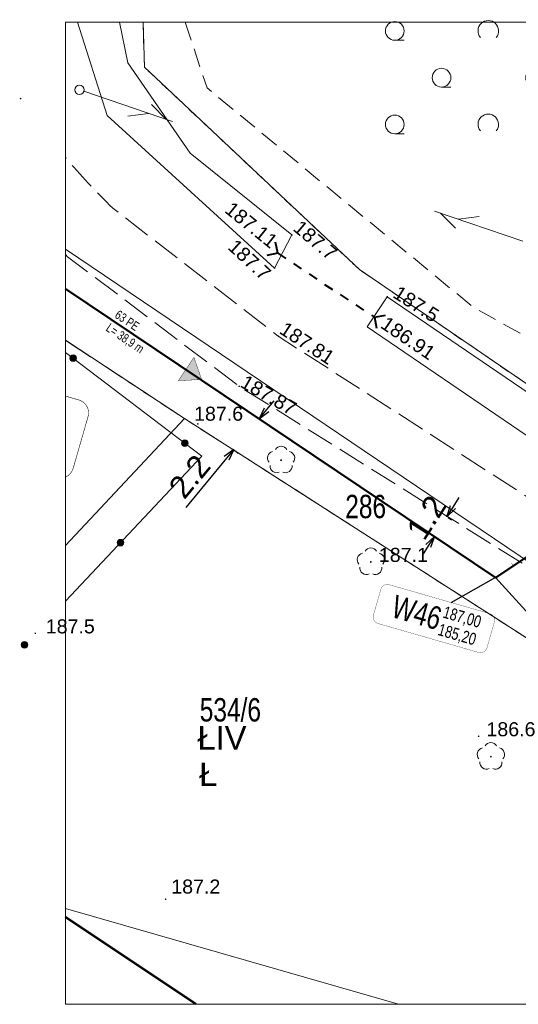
# Model space of a CAD drawing. Header units: metres. Extents: x 7482748 to 7484637, y 5684406 to 5687014.
# Tile 168 of 180: x 7484076 to 7484102, y 5685369 to 5685422. Entities that reach past the tile are written whole.
import ezdxf
from ezdxf.enums import TextEntityAlignment as Align
from ezdxf.lldxf.tags import DXFTag

# ---------------------------------------------------------------- set-up
doc = ezdxf.new("R2010")
doc.units = ezdxf.units.M
doc.header["$MEASUREMENT"] = 0
for name, pattern in [('KTJZ01_500', [2, 1.5, -0.5]), ('l217_500', [2, 1.5, -0.5]), ('l218_500', [1, 0.5, -0.5]), ('PTTL_500', [1.5, 1, -0.5])]:
    doc.linetypes.add(name, pattern=pattern)
for name, color, linetype, lineweight in [('.domiar', 250, 'Continuous', 9), ('.ks tłoczny', 104, 'Continuous', 50), ('_Dzialki', 7, 'Continuous', 0), ('_Dzialki_opis', 7, 'Continuous', 0), ('_Kontury', 7, 'Continuous', 0), ('_Kontury_opis', 7, 'Continuous', 0), ('_Uzytki', 7, 'Continuous', 0), ('_Uzytki_opis', 7, 'Continuous', 0), ('_Zakres2', 7, 'Continuous', 0), ('BUIB05_01', 7, 'Continuous', 40), ('GES__SUSM04_01P', 7, 'Continuous', 13), ('KTOK05_01', 7, 'Continuous', 13), ('PTTL04_P', 7, 'Continuous', 13), ('RTPW01_P', 7, 'Continuous', 0), ('RTPW02_P', 7, 'Continuous', 0), ('SUPT_L_0', 30, 'Continuous', 13)]:
    doc.layers.add(name, color=color, linetype=linetype, lineweight=lineweight)
doc.layers.add('_ramki_nieplotowane', color=7, linetype='Continuous', lineweight=0, plot=False)
doc.layers.add('GES__SUPW_01_pL', color=5, linetype='Continuous', lineweight=13, true_color=0x0000ff)
doc.layers.add('OBOP02_01', color=7, linetype='Continuous', lineweight=13, true_color=0x008000)
doc.layers.add('IS_kanalizacja_sanitarna', color=7, linetype='SOLID', true_color=0x000000)
doc.layers.add('IS_Opisy_działek_Net', color=7, linetype='SOLID', true_color=0x000000)
doc.layers.add('IS_Węzeł_sieci_kanalizacyjnej_-_opisy', color=7, linetype='Continuous')
for name, color, linetype, lineweight, transparency in [('KTJZ01_O', 7, 'KTJZ01_500', 13, 0.5), ('PTRW02_O', 7, 'Continuous', 13, 0.5), ('PTTL04_O', 7, 'PTTL_500', 13, 0.5), ('RTPW01_G', 7, 'Continuous', 13, 0.25), ('RTPW02_G', 7, 'Continuous', 13, 0.25)]:
    doc.layers.add(name, color=color, linetype=linetype, lineweight=lineweight, transparency=transparency)
doc.styles.get("Standard").update_dxf_attribs({"font": 'simplex.shx', "width": 0.75})
doc.styles.add('STYL_ARIAL', font='simplex.shx', dxfattribs={"width": 0.75, "oblique": 0.1})
doc.styles.add('Style-Arial', font='arial.ttf')
tags = doc.linetypes.add('SOLID', pattern=[10, 10, 0]).pattern_tags.tags
tags[6:7] = [DXFTag(74, 4), DXFTag(75, 0), DXFTag(340, '0'), DXFTag(46, 0.0), DXFTag(50, 0.0), DXFTag(44, 0.0), DXFTag(45, 0.0)]
tags[4:5] = [DXFTag(74, 4), DXFTag(75, 0), DXFTag(340, '0'), DXFTag(46, 0.0), DXFTag(50, 0.0), DXFTag(44, 0.0), DXFTag(45, 0.0)]
doc.dimstyles.get("Standard").update_dxf_attribs({"dimtxt": 0.18, "dimasz": 0.18, "dimexe": 0.18, "dimexo": 0.0625, "dimgap": 0.09, "dimtad": 0, "dimtih": 1, "dimtoh": 1, "dimdec": 4, "dimzin": 0, "dimdsep": 46, "dimtxsty": 'Standard', "dimcen": 0.09, "dimadec": 0, "dimazin": 0, "dimtfac": 1, "dimtdec": 4, "dimtofl": 0, "dimtmove": 0, "dimatfit": 3, "dimfxl": 0, "dimtolj": 1, "dimtzin": 0, "dimarcsym": 0})

# ---------------------------------------------------------------- blocks, each defined once
blk = doc.blocks.new('OBOP02_01')
at = {"layer": 'OBOP02_01', "linetype": 'Continuous', "lineweight": 13}
h = blk.add_hatch(color=256, dxfattribs=at)
edge = h.paths.add_edge_path()
edge.add_arc((0, 0), 0.05, 0, 360)
for centre, start, end in [((0, 0.4), 30, 150), ((-0.38, 0.12), 102, 222), ((0.38, 0.12), 318, 78), ((-0.24, -0.32), 174, 294), ((0.24, -0.32), 246, 6)]:
    blk.add_arc(centre, 0.35, start, end, dxfattribs=at)
blk = doc.blocks.new('RTPW01')
at = {"layer": 'RTPW01_P', "linetype": 'Continuous', "lineweight": 0}
h = blk.add_hatch(color=256, dxfattribs=at)
edge = h.paths.add_edge_path()
edge.add_arc((0, 0), 0.045, 0, 360)
blk = doc.blocks.new('RTPW01_1')
at = {"layer": 'RTPW02_P', "linetype": 'Continuous', "lineweight": 0}
h = blk.add_hatch(color=256, dxfattribs=at)
edge = h.paths.add_edge_path()
edge.add_arc((0, 0), 0.045, 0, 360)
blk = doc.blocks.new('RTPW01_2')
at = {"layer": 'RTPW01_P', "linetype": 'Continuous', "lineweight": 0}
h = blk.add_hatch(color=256, dxfattribs=at)
edge = h.paths.add_edge_path()
edge.add_arc((0, 0), 0.045, 0, 360)
blk = doc.blocks.new('RTPW01_3')
at = {"layer": 'RTPW02_P', "linetype": 'Continuous', "lineweight": 0}
h = blk.add_hatch(color=256, dxfattribs=at)
edge = h.paths.add_edge_path()
edge.add_arc((0, 0), 0.045, 0, 360)
blk = doc.blocks.new('PTTL04_1')
at = {"layer": 'PTTL04_P', "linetype": 'Continuous', "lineweight": 13}
for p, q in [((-5, 2), (-4.5, 2)), ((5, 2), (5.5, 2)), ((-2.5, -0.5), (-2, -0.5)), ((2.5, -0.5), (3, -0.5)), ((-5, -3), (-4.5, -3)), ((5, -3), (5.5, -3))]:
    blk.add_line(p, q, dxfattribs=at)
for centre in [(-5, 2.5), (5, 2.5), (-2.5, 0), (2.5, 0), (-5, -2.5), (5, -2.5)]:
    blk.add_circle(centre, 0.5, dxfattribs=at)
for centre in [(0, 2.5), (0, -2.5)]:
    blk.add_arc(centre, 0.55, 320.48, 219.52, dxfattribs=at)
blk = doc.blocks.new('OBOP02_01_35')
at = {"layer": 'OBOP02_01', "linetype": 'Continuous', "lineweight": 13}
h = blk.add_hatch(color=256, dxfattribs=at)
edge = h.paths.add_edge_path()
edge.add_arc((0, 0), 0.05, 0, 360)
for centre, start, end in [((0, 0.4), 30, 150), ((-0.38, 0.12), 102, 222), ((0.38, 0.12), 318, 78), ((-0.24, -0.32), 174, 294), ((0.24, -0.32), 246, 6)]:
    blk.add_arc(centre, 0.35, start, end, dxfattribs=at)
blk = doc.blocks.new('SUSM04_01')
at = {"layer": 'GES__SUSM04_01P', "linetype": 'Continuous', "lineweight": 13}
blk.add_circle((0, 0), 0.25, dxfattribs=at)
blk = doc.blocks.new('TerminatorOpen_0.5')
at = {"color": 0, "linetype": 'ByBlock', "lineweight": -2}
for q in [(-1, 0.25), (-1, 0), (-1, -0.25)]:
    blk.add_line((0, 0), q, dxfattribs=at)
blk = doc.blocks.new('*D1007')
at = {"layer": '.domiar', "color": 0, "linetype": 'Continuous', "lineweight": -2, "transparency": 16777216}
for p, q in [((7484098.939, 5685395.986), (7484099.267, 5685396.5)), ((7484098.677, 5685395.429), (7484098.864, 5685395.31)), ((7484098.007, 5685394.379), (7484098.193, 5685394.26)), ((7484097.612, 5685393.907), (7484097.284, 5685393.393))]:
    blk.add_line(p, q, dxfattribs=at)
at = {"layer": 'Defpoints', "color": 0, "linetype": 'Continuous', "transparency": 16777216}
for p in [(7484098.425, 5685395.59), (7484098.611, 5685395.471), (7484097.754, 5685394.54)]:
    blk.add_point(p, dxfattribs=at)
at = {"layer": '.domiar', "color": 0, "linetype": 'Continuous', "lineweight": -2, "transparency": 16777216, "xscale": 0.61, "yscale": 0.61, "zscale": 0.61}
for p, rotation in [((7484098.611, 5685395.471), 237.4493592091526), ((7484097.941, 5685394.422), 57.4493592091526)]:
    blk.add_blockref('TerminatorOpen_0.5', p, dxfattribs=dict(at, rotation=rotation))
at = {"layer": '.domiar', "color": 0, "linetype": 'Continuous', "transparency": 16777216, "insert": (7484097.515, 5685395.432), "char_height": 1.2, "attachment_point": 5, "rotation": 57.4494, "style": 'Style-Arial'}
blk.add_mtext('\\A1;1.2', dxfattribs=at)
blk = doc.blocks.new('*D1008')
at = {"layer": '.domiar', "color": 0, "linetype": 'Continuous', "lineweight": -2, "transparency": 16777216}
for p, q in [((7484088.978, 5685401.202), (7484089.367, 5685401.673)), ((7484088.705, 5685400.637), (7484088.821, 5685400.541)), ((7484087.329, 5685398.971), (7484087.444, 5685398.876)), ((7484086.824, 5685398.597), (7484084.656, 5685395.974))]:
    blk.add_line(p, q, dxfattribs=at)
at = {"layer": 'Defpoints', "color": 0, "linetype": 'Continuous', "transparency": 16777216}
for p in [(7484088.474, 5685400.828), (7484087.097, 5685399.162), (7484087.213, 5685399.067)]:
    blk.add_point(p, dxfattribs=at)
at = {"layer": '.domiar', "color": 0, "linetype": 'Continuous', "lineweight": -2, "transparency": 16777216, "xscale": 0.61, "yscale": 0.61, "zscale": 0.61}
for p, rotation in [((7484088.589, 5685400.732), 230.4232340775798), ((7484087.213, 5685399.067), 50.42323407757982)]:
    blk.add_blockref('TerminatorOpen_0.5', p, dxfattribs=dict(at, rotation=rotation))
at = {"layer": '.domiar', "color": 0, "linetype": 'Continuous', "transparency": 16777216, "insert": (7484084.85, 5685397.625), "char_height": 1.2, "attachment_point": 5, "rotation": 50.4232, "style": 'Style-Arial'}
blk.add_mtext('\\A1;2.2', dxfattribs=at)

msp = doc.modelspace()

# ---------------------------------------------------------------- hatches: boundary and pattern name
at = {"layer": 'IS_kanalizacja_sanitarna', "linetype": 'Continuous', "ltscale": 0.01}
msp.add_hatch(color=256, dxfattribs=at).paths.add_polyline_path([(7484085.49646, 5685402.80996), (7484085.08522, 5685403.99037), (7484084.24811, 5685402.74569)])
at = {"layer": 'KTOK05_01', "linetype": 'Continuous', "lineweight": 13}
h = msp.add_hatch(color=256, dxfattribs=at)
edge = h.paths.add_edge_path()
edge.add_arc((7484078.62548, 5685403.9445), 0.175, 0, 360)
h = msp.add_hatch(color=256, dxfattribs=at)
edge = h.paths.add_edge_path()
edge.add_arc((7484084.59491, 5685399.40403), 0.175, 0, 360)
h = msp.add_hatch(color=256, dxfattribs=at)
edge = h.paths.add_edge_path()
edge.add_arc((7484081.16491, 5685394.08353), 0.175, 0, 360)
h = msp.add_hatch(color=256, dxfattribs=at)
edge = h.paths.add_edge_path()
edge.add_arc((7484076.02557, 5685388.62119), 0.175, 0, 360)

# ---------------------------------------------------------------- linework, layer by layer
at = {"layer": '.domiar', "linetype": 'Continuous'}
for points in [[(7484078.21605, 5685421.90405), (7484078.21605, 5685369.40405), (7484152.46605, 5685369.40405), (7484152.46605, 5685421.90405), (7484078.21605, 5685421.90405)], [(7484101.21373, 5685392.21829), (7484103.18226, 5685390.04855), (7484106.35749, 5685390.04855)]]:
    msp.add_lwpolyline(points, dxfattribs=at)
at = {"layer": '.ks tłoczny', "linetype": 'Continuous'}
msp.add_lwpolyline([(7484101.22463, 5685392.21096), (7484078.21605, 5685407.66389)], dxfattribs=at)
at = {"layer": '.ks tłoczny', "color": 111, "linetype": 'Continuous', "true_color": 0x70ffb8}
msp.add_lwpolyline([(7484101.22092, 5685392.23083), (7484110.5742, 5685398.44554)], dxfattribs=at)
at = {"layer": '_Dzialki', "color": 96, "linetype": 'Continuous', "true_color": 0x008000, "flags": 128}
for points in [[(7484082.43344, 5685419.50537), (7484082.36698, 5685421.90405)], [(7484093.93344, 5685408.68537), (7484082.43344, 5685419.50537)], [(7484118.40344, 5685391.95537), (7484093.93344, 5685408.68537)], [(7484084.57344, 5685400.72537), (7484078.21605, 5685404.90436)], [(7484078.21605, 5685393.94189), (7484084.57344, 5685400.72537)], [(7484115.34344, 5685380.99537), (7484084.57344, 5685400.72537)]]:
    msp.add_lwpolyline(points, dxfattribs=at)
at = {"layer": '_Kontury', "color": 96, "linetype": 'l217_500', "true_color": 0x008000, "flags": 128}
for points in [[(7484084.57344, 5685400.72537), (7484078.21605, 5685404.90436)], [(7484115.34344, 5685380.99537), (7484084.57344, 5685400.72537)]]:
    msp.add_lwpolyline(points, dxfattribs=at)
at = {"layer": '_ramki_nieplotowane', "color": 3, "linetype": 'Continuous', "lineweight": 0, "flags": 128}
msp.add_lwpolyline([(7484096.02648, 5685369.40405), (7484078.21605, 5685374.52225)], dxfattribs=at)
at = {"layer": '_Uzytki', "color": 96, "linetype": 'l218_500', "true_color": 0x008000, "flags": 128}
for points in [[(7484082.43344, 5685419.50537), (7484082.36698, 5685421.90405)], [(7484093.93344, 5685408.68537), (7484082.43344, 5685419.50537)], [(7484118.40344, 5685391.95537), (7484093.93344, 5685408.68537)], [(7484078.21605, 5685404.90436), (7484084.57344, 5685400.72537)], [(7484084.57344, 5685400.72537), (7484115.34344, 5685380.99537)]]:
    msp.add_lwpolyline(points, dxfattribs=at)
at = {"layer": '_Zakres2', "color": 250, "linetype": 'Continuous', "lineweight": 53, "flags": 128}
msp.add_lwpolyline([(7484085.18099, 5685369.40405), (7484078.21605, 5685374.05428)], dxfattribs=at)
at = {"layer": 'BUIB05_01', "linetype": 'Continuous', "lineweight": 40}
for p, q in [((7484089.57344, 5685409.55537), (7484089.45344, 5685410.14537)), ((7484089.57344, 5685409.55537), (7484088.98344, 5685409.43537)), ((7484089.57344, 5685409.55537), (7484089.99344, 5685409.27537)), ((7484090.40344, 5685409.00537), (7484090.82344, 5685408.72537)), ((7484091.24344, 5685408.45537), (7484091.65344, 5685408.17537)), ((7484092.07344, 5685407.89537), (7484092.49344, 5685407.62537)), ((7484092.90344, 5685407.34537), (7484093.32344, 5685407.06537)), ((7484093.74344, 5685406.79537), (7484094.15344, 5685406.51537)), ((7484094.57344, 5685406.24537), (7484094.73344, 5685406.13537)), ((7484094.73344, 5685406.13537), (7484095.32344, 5685406.25537)), ((7484094.73344, 5685406.13537), (7484094.85344, 5685405.54537))]:
    msp.add_line(p, q, dxfattribs=at)
at = {"layer": 'GES__SUPW_01_pL', "linetype": 'Continuous', "lineweight": 13, "flags": 128}
msp.add_lwpolyline([(7484126.28197, 5685369.40405), (7484117.12344, 5685383.50537), (7484078.21605, 5685409.77203)], dxfattribs=at)
at = {"layer": 'IS_kanalizacja_sanitarna', "linetype": 'Continuous', "ltscale": 0.01, "const_width": 0.02}
for points in [[(7484085.49646, 5685402.80996), (7484085.08522, 5685403.99037), (7484084.24811, 5685402.74569), (7484085.49646, 5685402.80996)], [(7484102.18466, 5685392.84022), (7484102.0646, 5685393.00017)]]:
    msp.add_lwpolyline(points, dxfattribs=at)
at = {"layer": 'IS_Węzeł_sieci_kanalizacyjnej_-_opisy', "color": 18, "linetype": 'SOLID', "ltscale": 0.01, "true_color": 0x000000}
for points, const_width in [([(7484078.21605, 5685397.59294, 0.22585102), (7484078.62625, 5685398.05635), (7484079.42306, 5685400.82393, 0.414214), (7484078.93036, 5685401.71503), (7484078.21605, 5685401.92068, 0.414214)], 0.03), ([(7484094.92833, 5685389.76295), (7484100.30494, 5685388.215, 0.414214), (7484100.75048, 5685388.46134), (7484101.14889, 5685389.84513, 0.414214), (7484100.90254, 5685390.29068), (7484095.52594, 5685391.83864, 0.414214), (7484095.08039, 5685391.59229), (7484094.68199, 5685390.2085, 0.414214), (7484094.92833, 5685389.76295)], 0.015)]:
    msp.add_lwpolyline(points, format="xyb", dxfattribs=dict(at, const_width=const_width))
msp.add_lwpolyline([(7484098.83896, 5685390.8848), (7484101.21834, 5685392.23441)], dxfattribs=at)
at = {"layer": 'KTJZ01_O', "linetype": 'KTJZ01_500', "lineweight": 13, "flags": 128}
msp.add_lwpolyline([(7484078.21605, 5685409.4877), (7484078.33344, 5685409.37537), (7484087.50344, 5685402.44537), (7484105.49344, 5685391.19537), (7484113.44344, 5685387.57537), (7484114.14344, 5685390.38537), (7484105.01344, 5685395.17537), (7484089.59344, 5685405.12537), (7484080.74344, 5685411.97537, -0.02413727), (7484078.21605, 5685414.67796)], format="xyb", dxfattribs=at)
at = {"layer": 'KTOK05_01', "linetype": 'Continuous', "lineweight": 13, "flags": 128}
msp.add_lwpolyline([(7484078.21605, 5685404.25593), (7484085.51344, 5685398.70537), (7484078.21605, 5685390.94932)], dxfattribs=at)
at = {"layer": 'KTOK05_01', "linetype": 'Continuous', "lineweight": 13}
for centre in [(7484078.62344, 5685403.94537), (7484084.59344, 5685399.40537), (7484081.16344, 5685394.08537), (7484076.02344, 5685388.62537)]:
    msp.add_circle(centre, 0.175, dxfattribs=at)
at = {"layer": 'PTRW02_O', "linetype": 'Continuous', "lineweight": 13, "flags": 128}
for points in [[(7484078.857, 5685421.90405), (7484080.44344, 5685416.91537), (7484089.39344, 5685408.76537), (7484090.32344, 5685410.53537), (7484084.88344, 5685414.91537), (7484081.55344, 5685419.73537), (7484081.11306, 5685421.90405)], [(7484114.37087, 5685421.90405), (7484116.60344, 5685401.22537), (7484117.06344, 5685394.79537), (7484111.04344, 5685396.58537), (7484095.42344, 5685407.23537), (7484094.34344, 5685405.62537), (7484105.70344, 5685397.88537), (7484115.85344, 5685392.07537), (7484118.05344, 5685391.02537), (7484120.11344, 5685392.87537), (7484118.40344, 5685402.52537), (7484116.04649, 5685421.90405)]]:
    msp.add_lwpolyline(points, dxfattribs=at)
at = {"layer": 'PTTL04_O', "linetype": 'PTTL_500', "lineweight": 13, "flags": 128}
msp.add_lwpolyline([(7484084.61534, 5685421.90405), (7484085.78344, 5685418.39537), (7484100.04344, 5685406.65537), (7484113.99344, 5685398.91537), (7484111.98598, 5685421.90405)], dxfattribs=at)
at = {"layer": 'SUPT_L_0', "linetype": 'Continuous'}
for p, q in [((7484083.93344, 5685416.59537), (7484079.20344, 5685418.21537)), ((7484083.60344, 5685416.71537), (7484082.81344, 5685417.50537)), ((7484082.65344, 5685417.03537), (7484081.54344, 5685416.88537)), ((7484102.67344, 5685410.19537), (7484097.94344, 5685411.81537)), ((7484099.06344, 5685410.90537), (7484098.27344, 5685411.69537)), ((7484100.33344, 5685411.52537), (7484099.22344, 5685411.37537))]:
    msp.add_line(p, q, dxfattribs=at)

# ---------------------------------------------------------------- block references
at = {"layer": 'GES__SUSM04_01P', "linetype": 'Continuous', "lineweight": 13}
msp.add_blockref('SUSM04_01', (7484078.96344, 5685418.29537), dxfattribs=at)
at = {"layer": 'OBOP02_01', "linetype": 'Continuous', "lineweight": 13}
for name, p in [('OBOP02_01_35', (7484089.74344, 5685398.49537)), ('OBOP02_01_35', (7484094.54344, 5685393.05537)), ('OBOP02_01', (7484100.96344, 5685382.64537))]:
    msp.add_blockref(name, p, dxfattribs=at)
at = {"layer": 'PTTL04_P', "linetype": 'Continuous', "lineweight": 13}
msp.add_blockref('PTTL04_1', (7484100.82344, 5685418.94537), dxfattribs=at)
at = {"layer": 'RTPW01_P', "linetype": 'Continuous', "lineweight": 0}
for name, p in [('RTPW01_2', (7484090.32344, 5685410.53537)), ('RTPW01_2', (7484089.39344, 5685408.76537)), ('RTPW01_2', (7484095.42344, 5685407.23537)), ('RTPW01', (7484085.29344, 5685400.43537)), ('RTPW01_2', (7484094.54344, 5685393.05537)), ('RTPW01_2', (7484076.60344, 5685389.23537)), ('RTPW01_2', (7484100.30344, 5685383.73537)), ('RTPW01', (7484083.57344, 5685375.02537))]:
    msp.add_blockref(name, p, dxfattribs=at)
at = {"layer": 'RTPW02_P', "linetype": 'Continuous', "lineweight": 0}
for name, p in [('RTPW01_1', (7484075.81344, 5685417.82537)), ('RTPW01_3', (7484089.57344, 5685409.55537)), ('RTPW01_3', (7484094.73344, 5685406.13537)), ('RTPW01_1', (7484089.59344, 5685405.12537)), ('RTPW01_1', (7484087.50344, 5685402.44537))]:
    msp.add_blockref(name, p, dxfattribs=at)

# ---------------------------------------------------------------- texts
at = {"layer": '_Dzialki_opis', "color": 96, "true_color": 0x008000, "char_height": 1.25, "attachment_point": 7, "line_spacing_factor": 0.6, "style": 'STYL_ARIAL'}
for s, insert in [('\\fArial|b0|i0|c238238|p39;286', (7484093.17344, 5685395.37537)), ('\\fArial|b0|i0|c238238|p39;534/6', (7484085.39344, 5685384.50537))]:
    msp.add_mtext(s, dxfattribs=dict(at, insert=insert))
at = {"layer": '_Kontury_opis', "color": 96, "linetype": 'Continuous', "lineweight": 13, "true_color": 0x008000, "style": 'Style-Arial'}
msp.add_text('ŁIV', height=1.25, dxfattribs=at).set_placement((7484085.27344, 5685383.02537))
at = {"layer": '_Uzytki_opis', "color": 96, "linetype": 'Continuous', "lineweight": 13, "true_color": 0x008000, "style": 'Style-Arial'}
msp.add_text('Ł', height=1.25, dxfattribs=at).set_placement((7484085.36344, 5685381.07537))
at = {"layer": 'IS_Opisy_działek_Net', "linetype": 'Continuous', "ltscale": 0.01, "char_height": 0.4824, "rotation": 326.038549}
for s, insert, attachment_point in [('{\\fArial|b0|i0|c238|p34;63 PE}', (7484080.80634, 5685406.14587), 7), ('\\fArial|b0|i0;L= 38,9 m', (7484080.60523, 5685405.84728), 1)]:
    msp.add_mtext(s, dxfattribs=dict(at, insert=insert, attachment_point=attachment_point))
at = {"layer": 'IS_Węzeł_sieci_kanalizacyjnej_-_opisy', "color": 18, "linetype": 'SOLID', "ltscale": 0.01, "true_color": 0x000000, "rotation": 343.938549}
for s, insert, char_height, attachment_point in [('\\fArial|b0|i0;W46', (7484098.09283, 5685389.38696), 1.224, 9), ('\\fArial|b0|i0;187,00', (7484098.31452, 5685389.97623), 0.6444, 7), ('\\fArial|b0|i0;185,20', (7484098.25775, 5685389.77904), 0.6444, 1)]:
    msp.add_mtext(s, dxfattribs=dict(at, insert=insert, char_height=char_height, attachment_point=attachment_point))
at = {"layer": 'RTPW01_G', "linetype": 'Continuous', "lineweight": 13, "style": 'Style-Arial'}
for s, rotation, p in [('187.7', 319.81, (7484090.33344, 5685410.81537)), ('187.7', 317.24, (7484086.84344, 5685409.82537)), ('187.5', 327.45, (7484095.66344, 5685407.23537))]:
    msp.add_text(s, height=0.75, rotation=rotation, dxfattribs=at).set_placement(p)
msp.add_text('187.6', height=0.75, dxfattribs=at).set_placement((7484087.71344, 5685401.35537), align=Align.TOP_RIGHT)
for s, p in [('187.1', (7484094.97344, 5685393.05537)), ('187.5', (7484077.16344, 5685389.23537)), ('186.6', (7484100.72344, 5685383.73537)), ('187.2', (7484083.87344, 5685375.32537))]:
    msp.add_text(s, height=0.75, dxfattribs=at).set_placement(p)
at = {"layer": 'RTPW02_G', "linetype": 'Continuous', "lineweight": 13, "style": 'Style-Arial'}
for s, rotation, p in [('187.11', 321.16, (7484086.67344, 5685411.78537)), ('187.81', 326.86, (7484089.59344, 5685405.31537)), ('186.91', 325.73, (7484095.00344, 5685405.61537)), ('187.87', 330.22, (7484087.50344, 5685402.44537))]:
    msp.add_text(s, height=0.75, rotation=rotation, dxfattribs=at).set_placement(p)

# ---------------------------------------------------------------- dimensions: what is measured, and where the dimension line sits
at = {"layer": '.domiar', "color": 7, "linetype": 'Continuous'}
for base, p1, p2, angle, picture, middle in [((7484087.21297, 5685399.06693), (7484088.47395, 5685400.82775), (7484087.09742, 5685399.16244), 230.423234, '*D1008', (7484085.546, 5685397.05024)), ((7484098.61075, 5685395.47149), (7484097.75445, 5685394.54045), (7484098.42459, 5685395.59031), 57.449359, '*D1007', (7484098.27568, 5685394.94655))]:
    dim = msp.add_linear_dim(base=base, p1=p1, p2=p2, angle=angle, dimstyle='Standard', override={"dimtxt": 1.2, "dimasz": 0.61, "dimexe": 0.3, "dimexo": 0.3, "dimgap": 0.3, "dimtad": 1, "dimtih": 0, "dimtoh": 0, "dimdec": 1, "dimzin": 11, "dimdsep": 0, "dimtxsty": 'Style-Arial', "dimblk": 'TerminatorOpen_0.5', "dimadec": 4, "dimazin": 3, "dimtdec": 1, "dimatfit": 1, "dimldrblk": 'TerminatorOpen_0.5', "dimfrac": 2, "dimtzin": 11}, dxfattribs=at)
    dim.commit()
    dim.dimension.update_dxf_attribs({"geometry": picture, "text_midpoint": middle, "dimtype": 161})

doc.saveas('drawing.dxf')
